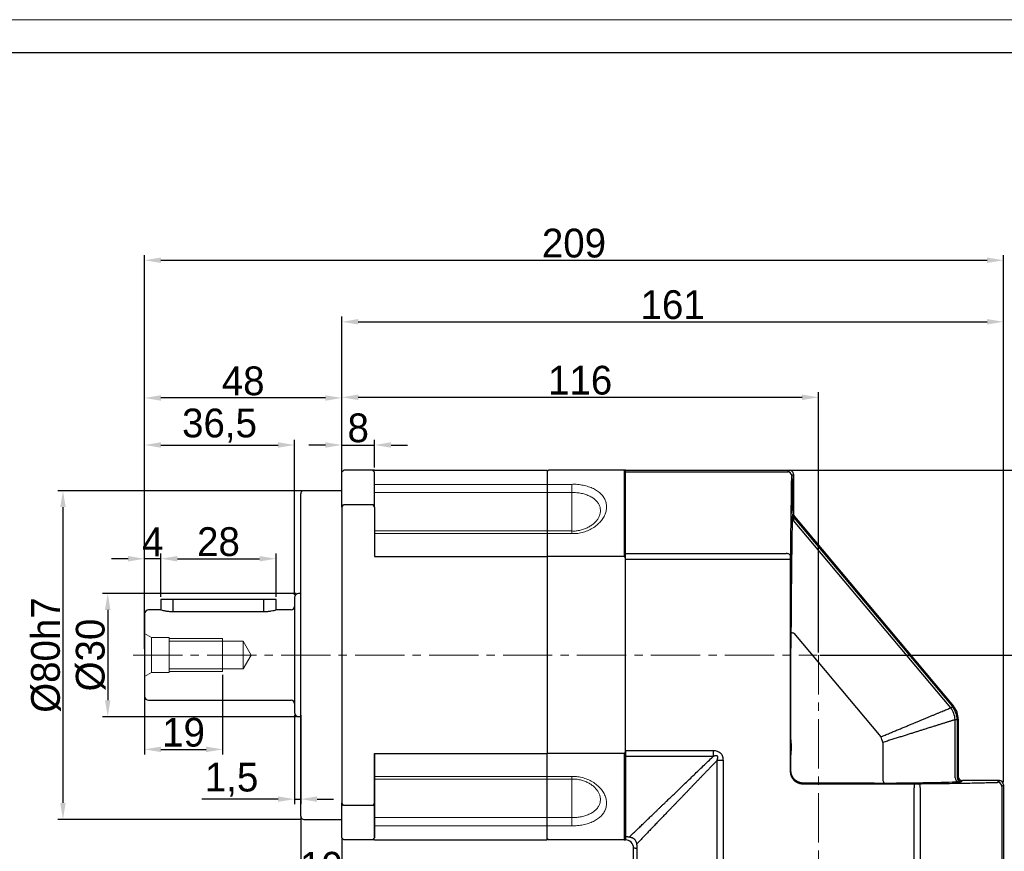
# Model space of a CAD drawing. Header units: millimetres. Extents: x 7856 to 8549, y -46 to 435.
# Tile 9 of 12: x 8062 to 8301, y 233 to 435. Entities that reach past the tile are written whole.
import ezdxf

# ---------------------------------------------------------------- set-up
doc = ezdxf.new("R2010")
doc.units = ezdxf.units.MM
doc.header["$PDSIZE"] = -5
doc.linetypes.add('点画线', pattern=[18, 12, -2, 2, -2])
doc.layers.get('0').update_dxf_attribs({"lineweight": 18})
doc.layers.get('Defpoints').update_dxf_attribs({"lineweight": 18})
for name, color, linetype, lineweight in [('7中心线层', 7, '点画线', 18), ('图框_外框线', 7, 'Continuous', 18), ('尺寸线层', 3, 'Continuous', 18), ('标注线', 7, 'Continuous', 18), ('粗实线', 7, 'Continuous', 40), ('细实线', 7, 'Continuous', 18)]:
    doc.layers.add(name, color=color, linetype=linetype, lineweight=lineweight)
doc.styles.add('工程字', font='txt')
doc.dimstyles.new('ISO-25', dxfattribs={"dimtxt": 7, "dimasz": 4, "dimexe": 1.25, "dimexo": 0.625, "dimtad": 1, "dimtxsty": '工程字', "dimcen": 2, "dimdle": 8, "dimadec": 0, "dimazin": 0, "dimtfac": 1, "dimtmove": 0, "dimatfit": 3, "dimfxl": 1, "dimarcsym": 0})

# ---------------------------------------------------------------- blocks, each defined once
blk = doc.blocks.new('*D17')
at = {"layer": 'Defpoints', "color": 0}
for p in [(8301.16, 376.48), (8092.16, 281.3), (8301.16, 248.84)]:
    blk.add_point(p, dxfattribs=at)
at = {"layer": '尺寸线层', "color": 0, "lineweight": -2}
for p, q in [((8092.16, 281.92), (8092.16, 377.73)), ((8096.16, 376.48), (8297.16, 376.48)), ((8301.16, 249.46), (8301.16, 377.73))]:
    blk.add_line(p, q, dxfattribs=at)
at = {"layer": '尺寸线层', "color": 0}
for points in [[(8096.16, 377.15), (8096.16, 375.82), (8092.16, 376.48)], [(8297.16, 375.82), (8297.16, 377.15), (8301.16, 376.48)]]:
    blk.add_solid(points, dxfattribs=at)
at = {"layer": '尺寸线层', "color": 0, "insert": (8196.66, 380.61), "char_height": 7, "attachment_point": 5, "style": '工程字'}
blk.add_mtext('209', dxfattribs=at)
blk = doc.blocks.new('*D18')
at = {"layer": 'Defpoints', "color": 0}
for p in [(8148.16, 331.51), (8140.16, 324.89), (8148.16, 325.39)]:
    blk.add_point(p, dxfattribs=at)
at = {"layer": '尺寸线层', "color": 0, "lineweight": -2}
for p, q in [((8136.16, 331.51), (8132.16, 331.51)), ((8140.16, 325.52), (8140.16, 332.76)), ((8140.16, 331.51), (8148.16, 331.51)), ((8148.16, 326.02), (8148.16, 332.76)), ((8152.16, 331.51), (8156.16, 331.51))]:
    blk.add_line(p, q, dxfattribs=at)
at = {"layer": '尺寸线层', "color": 0}
for points in [[(8136.16, 330.85), (8136.16, 332.18), (8140.16, 331.51)], [(8152.16, 332.18), (8152.16, 330.85), (8148.16, 331.51)]]:
    blk.add_solid(points, dxfattribs=at)
at = {"layer": '尺寸线层', "color": 0, "insert": (8144.16, 335.64), "char_height": 7, "attachment_point": 5, "style": '工程字'}
blk.add_mtext('8', dxfattribs=at)
blk = doc.blocks.new('*D19')
at = {"layer": 'Defpoints', "color": 0}
for p in [(8092.16, 342.96), (8140.16, 321.89), (8092.16, 287.89)]:
    blk.add_point(p, dxfattribs=at)
at = {"layer": '尺寸线层', "color": 0, "lineweight": -2}
for p, q in [((8092.16, 288.52), (8092.16, 344.21)), ((8136.16, 342.96), (8096.16, 342.96)), ((8140.16, 322.52), (8140.16, 344.21))]:
    blk.add_line(p, q, dxfattribs=at)
at = {"layer": '尺寸线层', "color": 0}
for points in [[(8096.16, 343.62), (8096.16, 342.29), (8092.16, 342.96)], [(8136.16, 342.29), (8136.16, 343.62), (8140.16, 342.96)]]:
    blk.add_solid(points, dxfattribs=at)
at = {"layer": '尺寸线层', "color": 0, "insert": (8116.16, 347.08), "char_height": 7, "attachment_point": 5, "style": '工程字'}
blk.add_mtext('48', dxfattribs=at)
blk = doc.blocks.new('*D20')
at = {"layer": 'Defpoints', "color": 0}
for p in [(8128.66, 331.51), (8128.66, 294.39), (8092.16, 290.89)]:
    blk.add_point(p, dxfattribs=at)
at = {"layer": '尺寸线层', "color": 0, "lineweight": -2}
for p, q in [((8092.16, 291.52), (8092.16, 332.76)), ((8096.16, 331.51), (8124.66, 331.51)), ((8128.66, 295.02), (8128.66, 332.76))]:
    blk.add_line(p, q, dxfattribs=at)
at = {"layer": '尺寸线层', "color": 0}
for points in [[(8096.16, 332.18), (8096.16, 330.85), (8092.16, 331.51)], [(8124.66, 330.85), (8124.66, 332.18), (8128.66, 331.51)]]:
    blk.add_solid(points, dxfattribs=at)
at = {"layer": '尺寸线层', "color": 0, "insert": (8110.41, 336.22), "char_height": 7, "attachment_point": 5, "style": '工程字'}
blk.add_mtext('36,5', dxfattribs=at)
blk = doc.blocks.new('*D21')
at = {"layer": 'Defpoints', "color": 0}
for p in [(8092.16, 303.83), (8096.16, 293.89), (8092.16, 290.89)]:
    blk.add_point(p, dxfattribs=at)
at = {"layer": '尺寸线层', "color": 0, "lineweight": -2}
for p, q in [((8092.16, 291.52), (8092.16, 305.08)), ((8096.16, 294.52), (8096.16, 305.08)), ((8088.16, 303.83), (8084.16, 303.83)), ((8096.16, 303.83), (8092.16, 303.83)), ((8100.16, 303.83), (8104.16, 303.83))]:
    blk.add_line(p, q, dxfattribs=at)
at = {"layer": '尺寸线层', "color": 0}
for points in [[(8088.16, 303.16), (8088.16, 304.49), (8092.16, 303.83)], [(8100.16, 304.49), (8100.16, 303.16), (8096.16, 303.83)]]:
    blk.add_solid(points, dxfattribs=at)
at = {"layer": '尺寸线层', "color": 0, "insert": (8094.16, 307.95), "char_height": 7, "attachment_point": 5, "style": '工程字'}
blk.add_mtext('4', dxfattribs=at)
blk = doc.blocks.new('*D22')
at = {"layer": 'Defpoints', "color": 0}
for p in [(8124.16, 303.83), (8096.16, 293.89), (8124.16, 293.89)]:
    blk.add_point(p, dxfattribs=at)
at = {"layer": '尺寸线层', "color": 0, "lineweight": -2}
for p, q in [((8096.16, 294.52), (8096.16, 305.08)), ((8124.16, 294.52), (8124.16, 305.08)), ((8100.16, 303.83), (8120.16, 303.83))]:
    blk.add_line(p, q, dxfattribs=at)
at = {"layer": '尺寸线层', "color": 0}
for points in [[(8100.16, 304.49), (8100.16, 303.16), (8096.16, 303.83)], [(8120.16, 303.16), (8120.16, 304.49), (8124.16, 303.83)]]:
    blk.add_solid(points, dxfattribs=at)
at = {"layer": '尺寸线层', "color": 0, "insert": (8110.16, 307.95), "char_height": 7, "attachment_point": 5, "style": '工程字'}
blk.add_mtext('28', dxfattribs=at)
blk = doc.blocks.new('*D23')
at = {"layer": 'Defpoints', "color": 0}
for p in [(8129.66, 295.39), (8083.21, 265.39), (8129.66, 265.39)]:
    blk.add_point(p, dxfattribs=at)
at = {"layer": '尺寸线层', "color": 0, "lineweight": -2}
for p, q in [((8129.04, 295.39), (8081.96, 295.39)), ((8083.21, 291.39), (8083.21, 269.39)), ((8129.04, 265.39), (8081.96, 265.39))]:
    blk.add_line(p, q, dxfattribs=at)
at = {"layer": '尺寸线层', "color": 0}
for points in [[(8083.87, 291.39), (8082.54, 291.39), (8083.21, 295.39)], [(8082.54, 269.39), (8083.87, 269.39), (8083.21, 265.39)]]:
    blk.add_solid(points, dxfattribs=at)
at = {"layer": '尺寸线层', "color": 0, "insert": (8079.08, 280.39), "char_height": 7, "attachment_point": 5, "rotation": 90, "style": '工程字'}
blk.add_mtext('%%C30', dxfattribs=at)
blk = doc.blocks.new('*D24')
at = {"layer": 'Defpoints', "color": 0}
for p in [(8131.16, 320.39), (8072.32, 240.39), (8130.96, 240.39)]:
    blk.add_point(p, dxfattribs=at)
at = {"layer": '尺寸线层', "color": 0, "lineweight": -2}
for p, q in [((8130.54, 320.39), (8071.07, 320.39)), ((8072.32, 316.39), (8072.32, 244.39)), ((8130.34, 240.39), (8071.07, 240.39))]:
    blk.add_line(p, q, dxfattribs=at)
at = {"layer": '尺寸线层', "color": 0}
for points in [[(8072.98, 316.39), (8071.65, 316.39), (8072.32, 320.39)], [(8071.65, 244.39), (8072.98, 244.39), (8072.32, 240.39)]]:
    blk.add_solid(points, dxfattribs=at)
at = {"layer": '尺寸线层', "color": 0, "insert": (8068.19, 280.39), "char_height": 7, "attachment_point": 5, "rotation": 90, "style": '工程字'}
blk.add_mtext('%%C80h7', dxfattribs=at)
blk = doc.blocks.new('*D25')
at = {"layer": 'Defpoints', "color": 0}
for p in [(8130.16, 241.39), (8140.16, 236.25), (8130.16, 224.81)]:
    blk.add_point(p, dxfattribs=at)
at = {"layer": '尺寸线层', "color": 0, "lineweight": -2}
for p, q in [((8130.16, 240.77), (8130.16, 223.56)), ((8140.16, 235.62), (8140.16, 223.56)), ((8136.16, 224.81), (8134.16, 224.81))]:
    blk.add_line(p, q, dxfattribs=at)
at = {"layer": '尺寸线层', "color": 0}
for points in [[(8134.16, 225.48), (8134.16, 224.14), (8130.16, 224.81)], [(8136.16, 224.14), (8136.16, 225.48), (8140.16, 224.81)]]:
    blk.add_solid(points, dxfattribs=at)
at = {"layer": '尺寸线层', "color": 0, "insert": (8135.16, 228.94), "char_height": 7, "attachment_point": 5, "style": '工程字'}
blk.add_mtext('10', dxfattribs=at)
blk = doc.blocks.new('*D30')
at = {"layer": 'Defpoints', "color": 0}
for p in [(8255.86, 280.39), (8274.64, 184.39), (8324.5, 184.39)]:
    blk.add_point(p, dxfattribs=at)
at = {"layer": '尺寸线层', "color": 0, "lineweight": -2}
for p, q in [((8256.49, 280.39), (8325.75, 280.39)), ((8324.5, 276.39), (8324.5, 188.39)), ((8275.27, 184.39), (8325.75, 184.39))]:
    blk.add_line(p, q, dxfattribs=at)
at = {"layer": '尺寸线层', "color": 0}
for points in [[(8325.17, 276.39), (8323.83, 276.39), (8324.5, 280.39)], [(8323.83, 188.39), (8325.17, 188.39), (8324.5, 184.39)]]:
    blk.add_solid(points, dxfattribs=at)
at = {"layer": '尺寸线层', "color": 0, "insert": (8320.37, 232.39), "char_height": 7, "attachment_point": 5, "rotation": 90, "style": '工程字'}
blk.add_mtext('96', dxfattribs=at)
blk = doc.blocks.new('*D31')
at = {"layer": 'Defpoints', "color": 0}
for p in [(8239.35, 325.39), (8281.05, 184.39), (8337.84, 184.39)]:
    blk.add_point(p, dxfattribs=at)
at = {"layer": '尺寸线层', "color": 0, "lineweight": -2}
for p, q in [((8239.97, 325.39), (8339.09, 325.39)), ((8337.84, 321.39), (8337.84, 188.39)), ((8281.67, 184.39), (8339.09, 184.39))]:
    blk.add_line(p, q, dxfattribs=at)
at = {"layer": '尺寸线层', "color": 0}
for points in [[(8338.51, 321.39), (8337.18, 321.39), (8337.84, 325.39)], [(8337.18, 188.39), (8338.51, 188.39), (8337.84, 184.39)]]:
    blk.add_solid(points, dxfattribs=at)
at = {"layer": '尺寸线层', "color": 0, "insert": (8333.72, 254.89), "char_height": 7, "attachment_point": 5, "rotation": 90, "style": '工程字'}
blk.add_mtext('141', dxfattribs=at)
blk = doc.blocks.new('*D47')
at = {"layer": 'Defpoints', "color": 0}
for p in [(8301.16, 361.5), (8140.16, 336.77), (8301.16, 272.17)]:
    blk.add_point(p, dxfattribs=at)
at = {"layer": '尺寸线层', "color": 0, "lineweight": -2}
for p, q in [((8140.16, 337.39), (8140.16, 362.75)), ((8301.16, 272.8), (8301.16, 362.75)), ((8144.16, 361.5), (8297.16, 361.5))]:
    blk.add_line(p, q, dxfattribs=at)
at = {"layer": '尺寸线层', "color": 0}
for points in [[(8144.16, 362.17), (8144.16, 360.84), (8140.16, 361.5)], [(8297.16, 360.84), (8297.16, 362.17), (8301.16, 361.5)]]:
    blk.add_solid(points, dxfattribs=at)
at = {"layer": '尺寸线层', "color": 0, "insert": (8220.66, 365.63), "char_height": 7, "attachment_point": 5, "style": '工程字'}
blk.add_mtext('161', dxfattribs=at)
blk = doc.blocks.new('*D48')
at = {"layer": 'Defpoints', "color": 0}
for p in [(8256.16, 343.12), (8140.16, 320.62), (8256.16, 280.39)]:
    blk.add_point(p, dxfattribs=at)
at = {"layer": '尺寸线层', "color": 0, "lineweight": -2}
for p, q in [((8140.16, 321.25), (8140.16, 344.37)), ((8144.16, 343.12), (8252.16, 343.12)), ((8256.16, 281.02), (8256.16, 344.37))]:
    blk.add_line(p, q, dxfattribs=at)
at = {"layer": '尺寸线层', "color": 0}
for points in [[(8144.16, 343.78), (8144.16, 342.45), (8140.16, 343.12)], [(8252.16, 342.45), (8252.16, 343.78), (8256.16, 343.12)]]:
    blk.add_solid(points, dxfattribs=at)
at = {"layer": '尺寸线层', "color": 0, "insert": (8198.16, 347.24), "char_height": 7, "attachment_point": 5, "style": '工程字'}
blk.add_mtext('116', dxfattribs=at)
blk = doc.blocks.new('*D49')
at = {"layer": 'Defpoints', "color": 0}
for p in [(8111.16, 276.21), (8092.16, 272.26), (8111.16, 257.43)]:
    blk.add_point(p, dxfattribs=at)
at = {"layer": '尺寸线层', "color": 0, "lineweight": -2}
for p, q in [((8111.16, 275.58), (8111.16, 256.18)), ((8092.16, 271.63), (8092.16, 256.18)), ((8096.16, 257.43), (8107.16, 257.43))]:
    blk.add_line(p, q, dxfattribs=at)
at = {"layer": '尺寸线层', "color": 0}
for points in [[(8096.16, 258.1), (8096.16, 256.76), (8092.16, 257.43)], [(8107.16, 256.76), (8107.16, 258.1), (8111.16, 257.43)]]:
    blk.add_solid(points, dxfattribs=at)
at = {"layer": '尺寸线层', "color": 0, "insert": (8101.66, 261.55), "char_height": 7, "attachment_point": 5, "style": '工程字'}
blk.add_mtext('19', dxfattribs=at)
blk = doc.blocks.new('*D50')
at = {"layer": 'Defpoints', "color": 0}
for p in [(8128.66, 266.39), (8130.16, 266.39), (8130.16, 245.32)]:
    blk.add_point(p, dxfattribs=at)
at = {"layer": '尺寸线层', "color": 0, "lineweight": -2}
for p, q in [((8128.66, 265.77), (8128.66, 244.07)), ((8130.16, 265.77), (8130.16, 244.07)), ((8124.66, 245.32), (8106.09, 245.32)), ((8128.66, 245.32), (8130.16, 245.32)), ((8134.16, 245.32), (8138.16, 245.32))]:
    blk.add_line(p, q, dxfattribs=at)
at = {"layer": '尺寸线层', "color": 0}
for points in [[(8124.66, 244.65), (8124.66, 245.99), (8128.66, 245.32)], [(8134.16, 245.99), (8134.16, 244.65), (8130.16, 245.32)]]:
    blk.add_solid(points, dxfattribs=at)
at = {"layer": '尺寸线层', "color": 0, "insert": (8113.35, 250.03), "char_height": 7, "attachment_point": 5, "style": '工程字'}
blk.add_mtext('1,5', dxfattribs=at)
blk = doc.blocks.new('xinzhuan90')
at = {"color": 7, "linetype": 'Continuous', "lineweight": 30}
for p, q in [((-22.31, 70.66), (17.59, 70.66)), ((-22.31, 70.24), (-22.31, 70.66)), ((-22.31, 69.84), (-22.31, 70.24)), ((-22.31, 50.35), (-22.31, 69.84)), ((18.59, 69.66), (18.59, 59.98)), ((18.82, 59.34), (57.52, 13.23)), ((-22.31, 48.9), (-22.31, 50.35)), ((-22.31, 2.42), (-22.31, 48.9)), ((58.69, 10.01), (58.69, -3.9)), ((-22.31, 0.97), (-22.31, 2.42)), ((-22.31, -18.52), (-22.31, 0.97)), ((68.69, -4.9), (59.69, -4.9)), ((69.69, -5.9), (69.69, -25.84)), ((-22.31, -18.52), (-22.31, -18.92)), ((-22.31, -19.34), (-22.31, -18.92)), ((-20.31, -25.84), (-20.31, -21.34)), ((-19.89, -25.84), (-20.31, -25.84)), ((0, -25.84), (-19.49, -25.84)), ((1.45, -25.84), (0, -25.84)), ((47.93, -25.84), (1.45, -25.84)), ((49.38, -25.84), (47.93, -25.84)), ((68.87, -25.84), (49.38, -25.84)), ((69.27, -25.84), (68.87, -25.84)), ((69.69, -25.84), (69.27, -25.84))]:
    blk.add_line(p, q, dxfattribs=at)
at = {"color": 7, "linetype": 'Continuous', "lineweight": 25}
for p, q in [((-22.31, 70.24), (17.17, 70.24)), ((17.17, 70.24), (17.59, 70.66)), ((18.59, 69.66), (18.17, 69.24)), ((18.34, 59.9), (18.59, 59.98)), ((18.82, 59.34), (18.58, 59.25)), ((18.58, 59.25), (57.27, 13.14)), ((56.88, 12.81), (18.61, 58.42)), ((-22.31, 50.35), (16.83, 50.35)), ((16.82, 48.9), (-22.31, 48.9)), ((17.82, 48.9), (16.82, 48.9)), ((17.82, 48.9), (17.82, -2.67)), ((18.67, 30.97), (39.84, 5.74)), ((17.98, 5.24), (17.98, 27.31)), ((56.88, 12.81), (57.27, 13.14)), ((57.27, 13.14), (57.52, 13.23)), ((57.94, -4.19), (57.94, 9.92)), ((58.44, 9.92), (57.94, 9.92)), ((58.69, 10.01), (58.44, 9.92)), ((58.44, 9.92), (58.44, -4.14)), ((-22.31, 2.42), (-0.97, 2.42)), ((-0.97, 2.42), (-0.97, 0.97)), ((40.33, 4.38), (40.33, -4.5)), ((-0.97, 0.97), (-22.31, 0.97)), ((17.98, -2.51), (17.98, 1.07)), ((1.45, 0), (0, 0)), ((0, -25.84), (0, 0)), ((1.45, 0), (1.45, -25.84)), ((17.82, -2.67), (17.98, -2.51)), ((20.98, -5.51), (20.82, -5.67)), ((20.82, -5.67), (47.93, -5.67)), ((38.22, -5.51), (20.98, -5.51)), ((47.93, -5.67), (47.93, -6.67)), ((47.93, -25.84), (47.93, -6.67)), ((49.38, -6.66), (49.38, -25.84)), ((59.69, -4.9), (59.44, -5.14)), ((68.27, -5.32), (68.69, -4.9)), ((69.69, -5.9), (69.27, -6.32)), ((69.27, -6.32), (69.27, -25.84)), ((-19.89, -21.34), (-20.31, -21.34)), ((-19.89, -21.34), (-19.49, -21.34)), ((-19.49, -21.34), (-19.49, -25.84)), ((-19.49, -25.84), (-19.89, -25.84))]:
    blk.add_line(p, q, dxfattribs=at)
at = {"color": 7, "linetype": 'Continuous', "lineweight": 25, "flags": 128}
for points in [[(17.83, 49.86), (17.8, 49.96), (17.75, 50.05), (17.65, 50.13), (17.53, 50.2), (17.38, 50.26), (17.21, 50.31), (17.02, 50.34), (16.83, 50.35)], [(18.67, 30.97), (18.53, 30.99), (18.4, 31.02), (18.28, 31.04), (18.18, 31.08), (18.1, 31.12), (18.04, 31.16), (18, 31.2), (17.99, 31.24)], [(40.33, -4.5), (40.34, -4.69), (40.37, -4.88), (40.41, -5.05), (40.46, -5.2), (40.52, -5.32), (40.59, -5.42), (40.67, -5.48), (40.75, -5.5)], [(48.9, -5.66), (48.99, -5.68), (49.08, -5.74), (49.16, -5.84), (49.24, -5.96), (49.3, -6.11), (49.34, -6.28), (49.37, -6.47), (49.38, -6.66)]]:
    blk.add_lwpolyline(points, dxfattribs=at)
at = {"color": 7, "linetype": 'Continuous', "lineweight": 25}
for centre, radius, start, end in [((17.17, 69.24), 1, 0.0204, 89.9796), ((19.34, 59.9), 1, 180.0065, 219.9935), ((19.05, 59.03), 0.75, 182.393, 234.2943), ((52.35, 9.53), 5.6, 4.0795, 35.9205), ((53.44, 9.92), 5, 0.0065, 39.9935), ((28.46, 0.83), 12.39, 16.6551, 23.3449), ((58.9, -4.23), 0.962, 177.6201, 266.2687), ((59.44, -4.14), 1, 180.0204, 269.9796), ((68.27, -6.32), 1, 0.0204, 89.9796)]:
    blk.add_arc(centre, radius, start, end, dxfattribs=at)
at = {"color": 7, "linetype": 'Continuous', "lineweight": 30}
blk.add_arc((-22.31, -21.34), 2, 0, 90, dxfattribs=at)
for centre, major_axis, ratio, start_param, end_param in [((17.59, 69.66), (0.707, 0.707), 0.999695, 5.497939, 7.068431), ((19.59, 59.98), (-0.94, -0.342), 0.999828, 5.934175, 6.632196), ((53.69, 10.01), (-4.7, -1.71), 0.999828, 2.792582, 3.490603), ((59.69, -3.9), (-0.707, -0.707), 0.999695, 5.497939, 7.068431), ((68.69, -5.9), (0.707, 0.707), 0.999695, 5.497939, 7.068431)]:
    blk.add_ellipse(centre, major_axis=major_axis, ratio=ratio, start_param=start_param, end_param=end_param, dxfattribs=at)
at = {"color": 7, "linetype": 'Continuous', "lineweight": 25}
blk.add_ellipse((18.2, 64.63), major_axis=(0, 4.5), ratio=0.017455, dxfattribs=at)
for centre, major_axis, ratio, start_param, end_param in [((18.17, 67.24), (0, 2), 0.017455, 0.017453, 0.523109), ((18.35, 50.56), (0, 9.34), 0.011218, 0.004081, 0.441056), ((18.59, 5.54), (-0.01, 59.12), 0.011218, 0.441056, 1.120955), ((17.86, 48.9), (0, 2), 0.017455, 1.065436, 1.570796), ((18.08, 27.19), (0, 9.34), 0.011218, 1.120955, 1.557424), ((17.91, 3.16), (0, 4.5), 0.017455, 5.193774, 10.514189), ((38.22, -5.4), (6, 0), 0.017455, 4.712389, 5.148858), ((24.69, -4.9), (38, 0), 0.017455, 5.148858, 5.828757), ((47.93, -5.63), (2, 0), 0.017455, 4.712389, 5.217749), ((53.44, -5.14), (6, 0), 0.017455, 5.828757, 6.265732), ((66.27, -5.32), (2, 0), 0.017455, 5.760077, 6.265732)]:
    blk.add_ellipse(centre, major_axis=major_axis, ratio=ratio, start_param=start_param, end_param=end_param, dxfattribs=at)
for points, knots in [([(18.15, 68.97), (18.15, 68.86), (18.14, 68.63), (18.13, 68.28), (18.12, 67.92), (18.11, 67.56), (18.1, 67.18), (18.09, 66.8), (18.08, 66.41), (18.07, 66.02), (18.07, 65.61), (18.04, 64.65), (18.01, 63.06), (17.97, 60.73), (17.93, 58.23), (17.9, 56.11), (17.88, 54.46), (17.86, 53.34), (17.85, 52.2), (17.84, 51.05), (17.83, 50.26), (17.83, 49.86)], [0, 0, 0, 0, 0.025029, 0.05004, 0.075038, 0.100027, 0.125011, 0.149996, 0.174986, 0.199986, 0.225, 0.250032, 0.375013, 0.500013, 0.624991, 0.749989, 0.800025, 0.850007, 0.899973, 0.949958, 1, 1, 1, 1]), ([(18.58, 59.25), (18.58, 59.25), (18.57, 59.25), (18.57, 59.23), (18.57, 59.21), (18.57, 59.17), (18.57, 59.13), (18.57, 59.07), (18.58, 59.01), (18.58, 58.94), (18.59, 58.85), (18.59, 58.76), (18.6, 58.66), (18.6, 58.55), (18.61, 58.47), (18.61, 58.42)], [0, 0, 0, 0, 0.071696, 0.143709, 0.216199, 0.289328, 0.363251, 0.438118, 0.514075, 0.591259, 0.669805, 0.749836, 0.831472, 0.914825, 1, 1, 1, 1]), ([(39.84, 5.74), (40.02, 5.82), (40.38, 5.96), (40.91, 6.18), (41.43, 6.4), (41.94, 6.62), (42.45, 6.83), (42.95, 7.03), (43.44, 7.24), (43.92, 7.44), (44.39, 7.63), (44.86, 7.82), (45.31, 8.01), (45.76, 8.2), (46.2, 8.38), (46.64, 8.56), (47.06, 8.74), (47.48, 8.91), (47.88, 9.08), (48.28, 9.24), (48.67, 9.41), (49.06, 9.57), (49.43, 9.72), (49.95, 9.94), (50.61, 10.21), (51.38, 10.53), (52.12, 10.84), (52.83, 11.13), (53.51, 11.41), (54.15, 11.68), (54.76, 11.93), (55.34, 12.17), (55.89, 12.4), (56.41, 12.61), (56.73, 12.75), (56.88, 12.81)], [0, 0, 0, 0, 0.024855, 0.049524, 0.074005, 0.0983, 0.122409, 0.146331, 0.170067, 0.193617, 0.216981, 0.240159, 0.263152, 0.285959, 0.308581, 0.331018, 0.353269, 0.375336, 0.397218, 0.418916, 0.440429, 0.461758, 0.482903, 0.503864, 0.550975, 0.597677, 0.643972, 0.689863, 0.735353, 0.780443, 0.825137, 0.869436, 0.913345, 0.956865, 1, 1, 1, 1]), ([(57.94, 9.92), (57.85, 9.9), (57.67, 9.84), (57.39, 9.75), (57.1, 9.66), (56.8, 9.57), (56.49, 9.47), (56.17, 9.37), (55.84, 9.26), (55.5, 9.16), (55.15, 9.05), (54.78, 8.93), (54.41, 8.82), (54.03, 8.7), (53.64, 8.57), (53.24, 8.45), (52.83, 8.32), (52.41, 8.18), (51.97, 8.05), (51.53, 7.91), (51.08, 7.77), (50.52, 7.59), (49.85, 7.38), (49.05, 7.13), (48.22, 6.86), (47.35, 6.59), (46.45, 6.31), (45.52, 6.01), (44.55, 5.71), (43.54, 5.39), (42.5, 5.07), (41.43, 4.73), (40.7, 4.5), (40.33, 4.38)], [0, 0, 0, 0, 0.023677, 0.04747, 0.071379, 0.095406, 0.119551, 0.143814, 0.168195, 0.192696, 0.217316, 0.242056, 0.266917, 0.291898, 0.317001, 0.342225, 0.367572, 0.393041, 0.418633, 0.444348, 0.470187, 0.49615, 0.538254, 0.581094, 0.624672, 0.668989, 0.714045, 0.759844, 0.806385, 0.85367, 0.9017, 0.950477, 1, 1, 1, 1]), ([(17.98, 1.07), (17.98, 1.12), (17.98, 1.21), (17.99, 1.38), (18.01, 1.58), (18.03, 1.82), (18.07, 2.19), (18.12, 2.64), (18.14, 3.17), (18.11, 3.69), (18.07, 4.16), (18.03, 4.56), (18, 4.84), (17.99, 5.06), (17.98, 5.19), (17.98, 5.24)], [0, 0, 0, 0, 0.032665, 0.074056, 0.124192, 0.183085, 0.250743, 0.391388, 0.500364, 0.61503, 0.750027, 0.832777, 0.902009, 0.957739, 1, 1, 1, 1]), ([(-0.97, 2.42), (-0.64, 2.42), (-0.31, 2.39), (0.15, 2.24), (0.31, 2.18), (0.59, 2.02), (0.72, 1.92), (0.95, 1.69), (1.05, 1.56), (1.21, 1.27), (1.28, 1.12), (1.42, 0.65), (1.45, 0.32), (1.45, 0)], [0, 0, 0, 0, 0.25, 0.25, 0.375, 0.375, 0.5, 0.5, 0.625, 0.625, 0.75, 0.75, 1, 1, 1, 1]), ([(-21.32, -18.62), (-21.21, -18.51), (-20.99, -18.3), (-20.65, -17.97), (-20.3, -17.63), (-19.94, -17.29), (-19.57, -16.93), (-19.19, -16.57), (-18.81, -16.2), (-18.41, -15.82), (-18.01, -15.43), (-17.6, -15.04), (-17.18, -14.63), (-16.75, -14.22), (-16.32, -13.8), (-15.87, -13.38), (-15.42, -12.94), (-14.96, -12.5), (-14.49, -12.04), (-14.01, -11.58), (-13.52, -11.11), (-13.03, -10.64), (-12.4, -10.03), (-11.63, -9.29), (-10.7, -8.4), (-9.74, -7.48), (-8.75, -6.53), (-7.73, -5.54), (-6.68, -4.53), (-5.6, -3.49), (-4.49, -2.42), (-3.34, -1.32), (-2.17, -0.19), (-1.37, 0.58), (-0.97, 0.97)], [0, 0, 0, 0, 0.020897, 0.041964, 0.063204, 0.084618, 0.106208, 0.127975, 0.149921, 0.172047, 0.194354, 0.216844, 0.239519, 0.262379, 0.285426, 0.308661, 0.332086, 0.355701, 0.379508, 0.403508, 0.427702, 0.452091, 0.476676, 0.519856, 0.563901, 0.608817, 0.654608, 0.70128, 0.748835, 0.797278, 0.846612, 0.896842, 0.94797, 1, 1, 1, 1]), ([(0, 0), (0.02, 0.04), (0.05, 0.12), (0.1, 0.25), (0.13, 0.38), (0.17, 0.55), (0.19, 0.73), (0.17, 0.92), (0.1, 1.05), (-0.01, 1.11), (-0.13, 1.14), (-0.27, 1.15), (-0.44, 1.13), (-0.63, 1.09), (-0.8, 1.04), (-0.91, 0.99), (-0.97, 0.97)], [0, 0, 0, 0, 0.059504, 0.121049, 0.184869, 0.25117, 0.353843, 0.434462, 0.501526, 0.546446, 0.59995, 0.666011, 0.746766, 0.835574, 0.919761, 1, 1, 1, 1]), ([(0, 0), (-0.2, -0.21), (-0.61, -0.63), (-1.21, -1.26), (-1.81, -1.88), (-2.4, -2.49), (-2.98, -3.09), (-3.55, -3.68), (-4.11, -4.27), (-4.66, -4.84), (-5.21, -5.41), (-5.75, -5.97), (-6.28, -6.52), (-6.8, -7.06), (-7.31, -7.6), (-7.82, -8.12), (-8.31, -8.64), (-8.8, -9.15), (-9.28, -9.64), (-9.75, -10.14), (-10.22, -10.62), (-10.67, -11.09), (-11.28, -11.73), (-12.04, -12.51), (-12.93, -13.43), (-13.79, -14.33), (-14.62, -15.19), (-15.42, -16.02), (-16.19, -16.82), (-16.93, -17.59), (-17.64, -18.33), (-18.32, -19.03), (-18.97, -19.71), (-19.38, -20.14), (-19.59, -20.36)], [0, 0, 0, 0, 0.027366, 0.054484, 0.081354, 0.107978, 0.134356, 0.160488, 0.186374, 0.212016, 0.237413, 0.262566, 0.287476, 0.312144, 0.336569, 0.360753, 0.384696, 0.408399, 0.431862, 0.455086, 0.478072, 0.500821, 0.523332, 0.570095, 0.616147, 0.661495, 0.706148, 0.750114, 0.793401, 0.836019, 0.877978, 0.919287, 0.959958, 1, 1, 1, 1]), ([(17.82, -2.67), (17.82, -2.72), (17.82, -2.83), (17.84, -2.99), (17.86, -3.15), (17.89, -3.31), (17.93, -3.47), (17.98, -3.62), (18.03, -3.78), (18.1, -3.93), (18.17, -4.07), (18.25, -4.21), (18.34, -4.35), (18.43, -4.48), (18.53, -4.61), (18.64, -4.73), (18.76, -4.85), (18.88, -4.95), (19.01, -5.06), (19.14, -5.15), (19.27, -5.24), (19.42, -5.32), (19.56, -5.39), (19.71, -5.45), (19.86, -5.51), (20.02, -5.56), (20.18, -5.6), (20.34, -5.63), (20.5, -5.65), (20.66, -5.66), (20.77, -5.67), (20.82, -5.67)], [0, 0, 0, 0, 0.034488, 0.068976, 0.103462, 0.137947, 0.172431, 0.206914, 0.241396, 0.275878, 0.310359, 0.34484, 0.379321, 0.413801, 0.44828, 0.48276, 0.51724, 0.55172, 0.586199, 0.620679, 0.65516, 0.689641, 0.724122, 0.758604, 0.793086, 0.827569, 0.862053, 0.896538, 0.931024, 0.965512, 1, 1, 1, 1]), ([(20.98, -5.51), (20.93, -5.51), (20.82, -5.51), (20.65, -5.49), (20.49, -5.47), (20.33, -5.44), (20.18, -5.4), (20.02, -5.35), (19.87, -5.3), (19.72, -5.23), (19.57, -5.16), (19.43, -5.08), (19.3, -4.99), (19.16, -4.9), (19.04, -4.8), (18.92, -4.69), (18.8, -4.57), (18.69, -4.45), (18.59, -4.32), (18.5, -4.19), (18.41, -4.06), (18.33, -3.91), (18.26, -3.77), (18.19, -3.62), (18.14, -3.47), (18.09, -3.31), (18.05, -3.15), (18.02, -2.99), (18, -2.83), (17.98, -2.67), (17.98, -2.56), (17.98, -2.51)], [0, 0, 0, 0, 0.034484, 0.068968, 0.103452, 0.137935, 0.172418, 0.206901, 0.241384, 0.275866, 0.310348, 0.344831, 0.379313, 0.413795, 0.448277, 0.482759, 0.517241, 0.551723, 0.586205, 0.620687, 0.655169, 0.689652, 0.724134, 0.758616, 0.793099, 0.827582, 0.862065, 0.896548, 0.931032, 0.965516, 1, 1, 1, 1]), ([(48.9, -5.66), (49.09, -5.66), (49.49, -5.66), (50.08, -5.65), (50.66, -5.64), (51.23, -5.64), (51.81, -5.63), (52.37, -5.62), (52.93, -5.62), (53.49, -5.61), (54.04, -5.6), (55.32, -5.59), (57.26, -5.56), (59.76, -5.52), (62.09, -5.48), (63.83, -5.44), (65.05, -5.41), (65.84, -5.39), (66.59, -5.37), (67.32, -5.35), (67.77, -5.34), (68, -5.33)], [0, 0, 0, 0, 0.025027, 0.050037, 0.075033, 0.10002, 0.125003, 0.149986, 0.174975, 0.199973, 0.224986, 0.250017, 0.374994, 0.499993, 0.624972, 0.749974, 0.800012, 0.849997, 0.899966, 0.949954, 1, 1, 1, 1]), ([(-22.31, -18.52), (-22.27, -18.52), (-22.19, -18.52), (-22.06, -18.53), (-21.94, -18.54), (-21.77, -18.55), (-21.56, -18.58), (-21.4, -18.61), (-21.32, -18.62)], [0, 0, 0, 0, 0.121914, 0.244852, 0.369128, 0.495046, 0.746871, 1, 1, 1, 1]), ([(-21.32, -18.62), (-21.28, -18.63), (-21.18, -18.64), (-21.05, -18.67), (-20.94, -18.7), (-20.85, -18.73), (-20.77, -18.75), (-20.72, -18.77), (-20.62, -18.81), (-20.48, -18.89), (-20.29, -19.01), (-20.1, -19.18), (-19.91, -19.41), (-19.77, -19.67), (-19.65, -19.99), (-19.61, -20.21), (-19.59, -20.36)], [0, 0, 0, 0, 0.057157, 0.107785, 0.151414, 0.187687, 0.216346, 0.237212, 0.25017, 0.336577, 0.419981, 0.500129, 0.620522, 0.749945, 0.829297, 1, 1, 1, 1]), ([(-19.59, -20.36), (-19.58, -20.41), (-19.56, -20.52), (-19.53, -20.68), (-19.51, -20.87), (-19.49, -21.09), (-19.49, -21.26), (-19.49, -21.34)], [0, 0, 0, 0, 0.168871, 0.33695, 0.5049, 0.75511, 1, 1, 1, 1])]:
    blk.add_open_spline(points, degree=3, knots=knots, dxfattribs=at)

msp = doc.modelspace()

# ---------------------------------------------------------------- linework, layer by layer
at = {"color": 7, "linetype": 'Continuous', "lineweight": 15}
for p, q in [((8208.8611, 304.3915), (8208.8611, 325.3915)), ((8208.8611, 304.3915), (8209.1611, 303.7472)), ((8209.1611, 257.0358), (8208.8611, 256.3915)), ((8208.8611, 256.3915), (8209.1611, 257.0357)), ((8208.8611, 235.3915), (8208.8611, 256.3915))]:
    msp.add_line(p, q, dxfattribs=at)
for p, q in [((8148.1611, 321.9381), (8190.1611, 321.9381)), ((8190.1611, 321.9381), (8196.1611, 321.9381)), ((8196.1611, 319.9611), (8196.1611, 321.9381)), ((8148.1611, 319.964), (8190.1611, 319.964)), ((8196.1611, 319.9611), (8190.1611, 319.9611)), ((8196.1611, 309.9697), (8196.1611, 319.9611)), ((8190.1611, 310.5998), (8148.1611, 310.5998)), ((8148.1611, 309.9697), (8190.1611, 309.9697)), ((8196.1611, 310.5998), (8190.1611, 310.5998)), ((8190.1611, 309.9697), (8196.1611, 309.9697)), ((8148.1611, 250.8132), (8190.1611, 250.8132)), ((8190.1611, 250.1832), (8148.1611, 250.1832)), ((8190.1611, 250.8132), (8196.1611, 250.8132)), ((8196.1611, 250.1832), (8190.1611, 250.1832)), ((8196.1611, 250.8132), (8196.1611, 240.8219)), ((8148.1611, 240.8189), (8190.1611, 240.8189)), ((8196.1611, 240.8219), (8190.1611, 240.8219)), ((8196.1611, 240.8219), (8196.1611, 238.8448)), ((8148.1611, 238.8448), (8190.1611, 238.8448)), ((8190.1611, 238.8448), (8196.1611, 238.8448))]:
    msp.add_line(p, q)
at = {"color": 0}
for p, q in [((8092.1611, 285.6415), (8093.8931, 284.6415)), ((8093.8931, 284.6415), (8098.1611, 284.6415)), ((8093.8931, 284.6415), (8093.8931, 276.1415)), ((8098.1611, 280.3915), (8098.1611, 284.6415)), ((8098.1611, 283.7665), (8116.1611, 283.7665)), ((8111.1611, 280.3915), (8111.1611, 284.3915)), ((8118.1096, 280.3915), (8116.1611, 283.7665)), ((8116.1611, 283.7665), (8116.1611, 277.0165)), ((8098.1611, 280.3915), (8098.1611, 276.1415)), ((8111.1611, 280.3915), (8111.1611, 276.3915)), ((8118.1096, 280.3915), (8116.1611, 277.0165)), ((8092.1611, 275.1415), (8093.8931, 276.1415)), ((8093.8931, 276.1415), (8098.1611, 276.1415)), ((8098.1611, 277.0165), (8116.1611, 277.0165))]:
    msp.add_line(p, q, dxfattribs=at)
for points, knots in [([(8196.1611, 309.9697), (8196.6379, 309.9291), (8197.5916, 309.9692), (8198.983, 310.2799), (8200.2909, 310.7678), (8201.4834, 311.4252), (8202.5174, 312.2271), (8203.3696, 313.1379), (8204.0083, 314.1252), (8204.4248, 315.1486), (8204.6042, 316.1764), (8204.5549, 317.1759), (8204.2734, 318.1231), (8203.7786, 318.9984), (8203.0738, 319.7832), (8202.1824, 320.4679), (8201.1181, 321.0355), (8199.9107, 321.4824), (8198.5892, 321.7916), (8197.3217, 321.9566), (8196.5045, 321.974), (8196.1611, 321.9381)], [0, 0, 0, 0, 0.05361041, 0.10722294, 0.161175, 0.21513136, 0.26940811, 0.32368837, 0.37775061, 0.43181404, 0.48515776, 0.53850165, 0.59118878, 0.64387547, 0.69644102, 0.74900425, 0.80190022, 0.85479214, 0.90808045, 0.96136547, 1, 1, 1, 1]), ([(8202.9981, 314.8068), (8203.0132, 314.857), (8203.109, 315.1743), (8203.1051, 315.7669), (8202.9708, 316.5508), (8202.6252, 317.2958), (8202.101, 317.9707), (8201.3981, 318.5687), (8200.5489, 319.0668), (8199.5649, 319.4648), (8198.4924, 319.7474), (8197.3437, 319.9274), (8196.559, 319.9497), (8196.1611, 319.9611)], [0, 0, 0, 0, 0.0177853, 0.1123704, 0.20975825, 0.30597708, 0.40509827, 0.50255774, 0.60292964, 0.70077237, 0.80147968, 0.89932355, 1, 1, 1, 1]), ([(8202.9972, 314.8072), (8202.9761, 314.6979), (8202.9147, 314.3811), (8202.656, 313.8179), (8202.2238, 313.1661), (8201.6434, 312.5399), (8200.9435, 311.9718), (8200.1262, 311.4746), (8199.2166, 311.0656), (8198.2312, 310.7676), (8197.2039, 310.5752), (8196.5053, 310.5535), (8196.1594, 310.5998)], [0, 0, 0, 0, 0.05701983, 0.16531926, 0.27227292, 0.37627978, 0.48041614, 0.58454861, 0.68862203, 0.79330245, 0.89764806, 1, 1, 1, 1]), ([(8202.9972, 245.9758), (8202.9761, 246.0851), (8202.9147, 246.4019), (8202.656, 246.965), (8202.2238, 247.6169), (8201.6434, 248.2431), (8200.9435, 248.8111), (8200.1262, 249.3083), (8199.2166, 249.7174), (8198.2312, 250.0154), (8197.2039, 250.2077), (8196.5053, 250.2295), (8196.1594, 250.1832)], [0, 0, 0, 0, 0.05701983, 0.16531926, 0.27227292, 0.37627978, 0.48041614, 0.58454861, 0.68862203, 0.79330245, 0.89764806, 1, 1, 1, 1]), ([(8196.1611, 250.8132), (8196.6379, 250.8539), (8197.5916, 250.8137), (8198.983, 250.5031), (8200.2909, 250.0151), (8201.4834, 249.3577), (8202.5174, 248.5558), (8203.3696, 247.6451), (8204.0083, 246.6578), (8204.4248, 245.6344), (8204.6042, 244.6065), (8204.5549, 243.607), (8204.2734, 242.6599), (8203.7786, 241.7845), (8203.0738, 240.9998), (8202.1824, 240.315), (8201.1181, 239.7474), (8199.9107, 239.3006), (8198.5892, 238.9913), (8197.3217, 238.8263), (8196.5045, 238.809), (8196.1611, 238.8448)], [0, 0, 0, 0, 0.05361041, 0.10722294, 0.161175, 0.21513136, 0.26940811, 0.32368837, 0.37775061, 0.43181404, 0.48515776, 0.53850165, 0.59118878, 0.64387547, 0.69644102, 0.74900425, 0.80190022, 0.85479214, 0.90808045, 0.96136547, 1, 1, 1, 1]), ([(8202.9981, 245.9761), (8203.0132, 245.9259), (8203.109, 245.6086), (8203.1051, 245.0161), (8202.9708, 244.2322), (8202.6252, 243.4872), (8202.101, 242.8122), (8201.3981, 242.2142), (8200.5489, 241.7162), (8199.5649, 241.3181), (8198.4924, 241.0355), (8197.3437, 240.8556), (8196.559, 240.8332), (8196.1611, 240.8219)], [0, 0, 0, 0, 0.0177853, 0.1123704, 0.20975825, 0.30597708, 0.40509827, 0.50255774, 0.60292964, 0.70077237, 0.80147968, 0.89932355, 1, 1, 1, 1])]:
    msp.add_open_spline(points, degree=3, knots=knots)
at = {"layer": '7中心线层'}
for p, q in [((8089.3875, 280.3915), (8255.8611, 280.3915)), ((8256.1611, 180.7981), (8256.1611, 280.3915))]:
    msp.add_line(p, q, dxfattribs=at)
at = {"layer": '图框_外框线', "color": 3}
msp.add_lwpolyline([(7868.8716, -45.5773), (8548.5199, -45.5773), (8548.5199, 435.0312), (7868.8716, 435.0312)], close=True, dxfattribs=at)
at = {"layer": '图框_外框线', "color": 3, "lineweight": 25}
msp.add_lwpolyline([(7909.3269, -37.4862), (8540.4288, -37.4862), (8540.4288, 426.9401), (7909.3269, 426.9401)], close=True, dxfattribs=at)
at = {"layer": '粗实线', "linetype": 'Continuous', "lineweight": 30}
for p, q in [((8140.6567, 325.3915), (8140.1611, 324.8958)), ((8140.1611, 316.3464), (8140.1611, 324.8958)), ((8147.7611, 325.3915), (8140.6567, 325.3915)), ((8147.6654, 325.3915), (8148.1611, 324.8958)), ((8148.1611, 325.3915), (8147.7611, 325.3915)), ((8148.1611, 325.3915), (8190.1611, 325.3915)), ((8148.1611, 316.3464), (8148.1611, 324.8958)), ((8190.1611, 325.3915), (8190.1611, 321.9381)), ((8190.4611, 325.3915), (8190.1611, 325.0915)), ((8208.8611, 325.3915), (8190.4611, 325.3915)), ((8209.1611, 325.3915), (8208.8611, 325.3915)), ((8209.1611, 325.1466), (8209.1611, 325.3915)), ((8209.1611, 304.8451), (8209.1611, 325.1466)), ((8190.1611, 321.9381), (8190.1611, 319.964)), ((8130.1611, 280.3915), (8130.1611, 319.5912)), ((8140.1611, 320.3912), (8130.9611, 320.3912)), ((8190.1611, 319.964), (8190.1611, 310.5998)), ((8140.1611, 316.3464), (8140.5611, 316.9838)), ((8140.1611, 316.3464), (8140.1611, 244.4365)), ((8147.7611, 316.9838), (8140.5611, 316.9838)), ((8148.1611, 316.3464), (8147.7611, 316.9838)), ((8148.1611, 316.3464), (8148.1611, 304.3915)), ((8190.1611, 310.5998), (8190.1611, 309.9698)), ((8190.1611, 309.9698), (8190.1611, 256.3915)), ((8148.1611, 304.3915), (8190.1611, 304.3915)), ((8208.8611, 304.3915), (8190.1611, 304.3915)), ((8209.1611, 303.8862), (8209.1611, 304.8451)), ((8209.1611, 256.3915), (8209.1611, 303.8862)), ((8209.1611, 257.0358), (8209.1611, 303.7472)), ((8130.0036, 295.3915), (8129.6567, 295.3915)), ((8096.1567, 293.8915), (8096.1567, 291.3915)), ((8099.1567, 293.8915), (8096.1567, 293.8915)), ((8121.1567, 293.8915), (8099.1567, 293.8915)), ((8099.1567, 290.9745), (8099.1567, 293.8915)), ((8124.1567, 293.8915), (8121.1567, 293.8915)), ((8121.1567, 290.9745), (8121.1567, 293.8915)), ((8124.1567, 291.3915), (8124.1567, 293.8915)), ((8128.6567, 294.3915), (8128.6567, 266.3915)), ((8092.1567, 290.3915), (8092.1567, 270.3915)), ((8096.1567, 291.3915), (8093.1567, 291.3915)), ((8099.1567, 290.9745), (8121.1567, 290.9745)), ((8127.8567, 291.3915), (8124.1567, 291.3915)), ((8130.1611, 241.1918), (8130.1611, 280.3915)), ((8093.1567, 269.3915), (8127.8567, 269.3915)), ((8129.6567, 265.3915), (8130.0036, 265.3915)), ((8148.1611, 256.3915), (8190.1611, 256.3915)), ((8148.1611, 256.3915), (8148.1611, 244.4365)), ((8148.1611, 244.4365), (8148.1611, 256.3915)), ((8148.1611, 256.3915), (8190.1611, 256.3915)), ((8190.1611, 250.8132), (8190.1611, 256.3915)), ((8208.8611, 256.3915), (8190.1611, 256.3915)), ((8208.5611, 256.3915), (8190.4611, 256.3915)), ((8209.1611, 256.8968), (8209.1611, 255.9378)), ((8209.1611, 235.3915), (8209.1611, 256.3915)), ((8209.1611, 255.9378), (8209.1611, 235.6364)), ((8190.1611, 250.1832), (8190.1611, 250.8132)), ((8190.1611, 240.8189), (8190.1611, 250.1832)), ((8140.5611, 243.7991), (8140.1611, 244.4365)), ((8140.1611, 235.8871), (8140.1611, 244.4365)), ((8147.7611, 243.7991), (8148.1611, 244.4365)), ((8148.1611, 244.4365), (8147.7611, 243.7991)), ((8148.1611, 235.8871), (8148.1611, 244.4365)), ((8148.1611, 244.4365), (8148.1611, 235.8871)), ((8147.7611, 243.7991), (8140.5611, 243.7991)), ((8130.9611, 240.3918), (8140.1611, 240.3918)), ((8190.1611, 238.8448), (8190.1611, 240.8189)), ((8190.1611, 235.3915), (8190.1611, 238.8448)), ((8140.6567, 235.3915), (8140.1611, 235.8871)), ((8147.7611, 235.3915), (8140.6567, 235.3915)), ((8147.6654, 235.3915), (8148.1611, 235.8871)), ((8148.1611, 235.3915), (8147.7611, 235.3915)), ((8148.1611, 235.3915), (8147.7611, 235.3915)), ((8148.1611, 235.3915), (8190.1611, 235.3915)), ((8148.1611, 235.3915), (8190.1611, 235.3915)), ((8190.4611, 235.3915), (8190.1611, 235.6915)), ((8208.8611, 235.3915), (8190.4611, 235.3915)), ((8208.8611, 235.3915), (8190.4611, 235.3915)), ((8208.8611, 235.3915), (8209.1611, 235.3915)), ((8209.1611, 235.3915), (8208.8611, 235.3915)), ((8209.1611, 235.6364), (8209.1611, 235.3915))]:
    msp.add_line(p, q, dxfattribs=at)
for centre, radius, start, end in [((8130.9611, 319.5912), 0.8, 90, 180), ((8129.6567, 294.3915), 1, 90, 180), ((8093.1567, 290.3915), 1, 90, 180), ((8127.8567, 292.1915), 0.8, 270, 0), ((8093.1567, 270.3915), 1, 180, 270), ((8127.8567, 268.5915), 0.8, 0, 90), ((8129.6567, 266.3915), 1, 180, 270), ((8130.9611, 241.1918), 0.8, 180, 270)]:
    msp.add_arc(centre, radius, start, end, dxfattribs=at)
for points, knots in [([(8096.1916, 291.3821), (8096.1815, 291.3848), (8096.1378, 291.3966), (8096.3903, 291.3277), (8096.9264, 291.2002), (8097.7396, 291.0565), (8098.5338, 290.9821), (8099.0158, 290.9762), (8099.1567, 290.9745)], [0, 0, 0, 0, 0.06260588, 0.26923535, 0.47804076, 0.69353394, 0.91038821, 1, 1, 1, 1]), ([(8121.1567, 290.9745), (8121.4868, 290.9837), (8122.1468, 291.0023), (8123.0327, 291.1314), (8123.7115, 291.2735), (8124.113, 291.3794), (8124.1193, 291.3813), (8124.1218, 291.3821)], [0, 0, 0, 0, 0.20935332, 0.41851368, 0.63262996, 0.85027216, 1, 1, 1, 1])]:
    msp.add_open_spline(points, degree=3, knots=knots, dxfattribs=at)
at = {"layer": '细实线', "color": 0}
for p, q in [((8098.1611, 284.3915), (8111.1611, 284.3915)), ((8098.1611, 276.3915), (8111.1611, 276.3915))]:
    msp.add_line(p, q, dxfattribs=at)

# ---------------------------------------------------------------- block references
at = {"layer": '标注线'}
msp.add_blockref('xinzhuan90', (8231.4708, 254.733), dxfattribs=at)

# ---------------------------------------------------------------- dimensions: what is measured, and where the dimension line sits
at = {"layer": '尺寸线层'}
for base, p1, p2, picture, middle in [((8301.1611, 376.4837), (8092.1567, 281.2994), (8301.1611, 248.8356), '*D17', (8196.6589, 376.4837)), ((8301.1611, 361.502), (8140.1611, 336.7691), (8301.1611, 272.1737), '*D47', (8220.6611, 361.502)), ((8092.1611, 303.8254), (8096.1611, 293.8915), (8092.1611, 290.8915), '*D21', (8094.1611, 303.8254))]:
    dim = msp.add_linear_dim(base=base, p1=p1, p2=p2, dimstyle='ISO-25', override={"dimtxsty": '工程字'}, dxfattribs=at)
    dim.commit()
    dim.dimension.update_dxf_attribs({"geometry": picture, "text_midpoint": middle, "dimtype": 160})
for base, p1, p2, picture, middle in [((8092.1611, 342.9573), (8140.1611, 321.8915), (8092.1611, 287.8915), '*D19', (8116.1611, 347.0823)), ((8128.6611, 331.5132), (8092.1611, 290.8915), (8128.6611, 294.3915), '*D20', (8110.4111, 336.2248)), ((8148.1611, 331.5132), (8140.1611, 324.8915), (8148.1611, 325.3915), '*D18', (8144.1611, 335.6382)), ((8124.1611, 303.8254), (8096.1611, 293.8915), (8124.1611, 293.8915), '*D22', (8110.1611, 307.9504)), ((8130.1611, 224.8103), (8140.1611, 236.2473), (8130.1611, 241.3918), '*D25', (8135.1611, 228.9353))]:
    dim = msp.add_linear_dim(base=base, p1=p1, p2=p2, dimstyle='ISO-25', override={"dimtxsty": '工程字'}, dxfattribs=at)
    dim.commit()
    dim.dimension.update_dxf_attribs({"geometry": picture, "text_midpoint": middle})
dim = msp.add_linear_dim(base=(8256.1611, 343.1157), p1=(8140.1611, 320.6211), p2=(8256.1611, 280.3915), dimstyle='ISO-25', dxfattribs=at)
dim.commit()
dim.dimension.update_dxf_attribs({"geometry": '*D48', "text_midpoint": (8198.1611, 347.2407)})
for base, p1, p2, picture, middle in [((8337.8447, 184.3915), (8239.3481, 325.3915), (8281.046, 184.3915), '*D31', (8333.7197, 254.8915)), ((8324.4986, 184.3915), (8255.8611, 280.3915), (8274.6413, 184.3915), '*D30', (8320.3736, 232.3915))]:
    dim = msp.add_linear_dim(base=base, p1=p1, p2=p2, angle=90, dimstyle='ISO-25', dxfattribs=at)
    dim.commit()
    dim.dimension.update_dxf_attribs({"geometry": picture, "text_midpoint": middle})
dim = msp.add_linear_dim(base=(8072.3161, 240.3918), p1=(8131.1611, 320.3912), p2=(8130.9611, 240.3918), angle=90, text='%%C<>h7', dimstyle='ISO-25', override={"dimtxsty": '工程字'}, dxfattribs=at)
dim.commit()
dim.dimension.update_dxf_attribs({"geometry": '*D24', "text_midpoint": (8068.1911, 280.3915)})
dim = msp.add_linear_dim(base=(8083.2077, 265.3915), p1=(8129.6611, 295.3915), p2=(8129.6611, 265.3915), angle=90, text='%%C<>', dimstyle='ISO-25', override={"dimtxsty": '工程字'}, dxfattribs=at)
dim.commit()
dim.dimension.update_dxf_attribs({"geometry": '*D23', "text_midpoint": (8083.2077, 280.3915), "dimtype": 160})
for base, p1, p2, picture, middle in [((8111.1611, 257.4299), (8092.1567, 272.2567), (8111.1611, 276.2059), '*D49', (8101.6589, 257.4299)), ((8130.1611, 245.3204), (8128.6567, 266.3915), (8130.1611, 266.3915), '*D50', (8113.3463, 245.3204))]:
    dim = msp.add_linear_dim(base=base, p1=p1, p2=p2, dimstyle='ISO-25', dxfattribs=at)
    dim.commit()
    dim.dimension.update_dxf_attribs({"geometry": picture, "text_midpoint": middle, "dimtype": 160})

doc.saveas('drawing.dxf')
